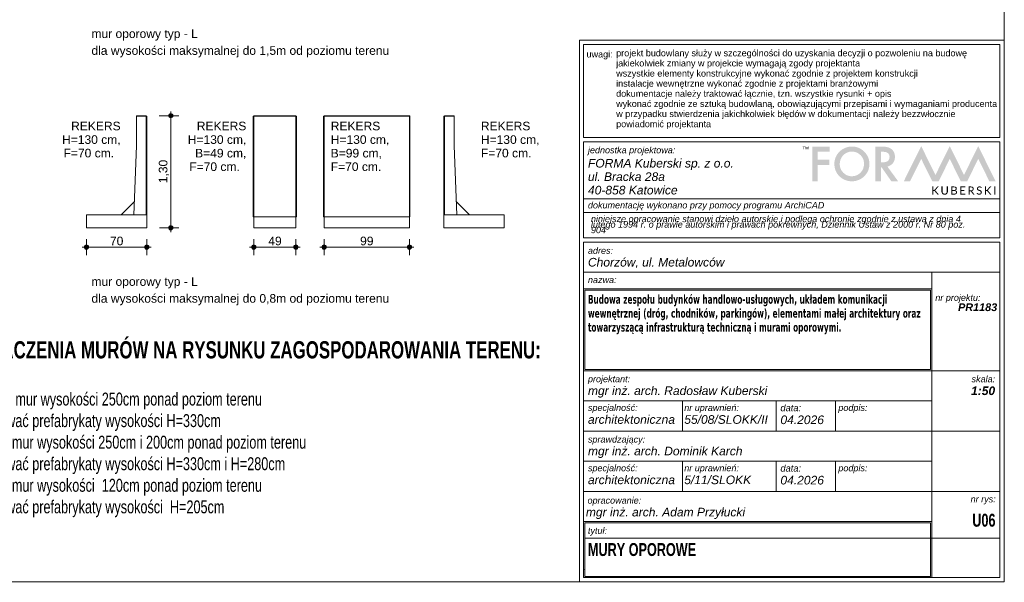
# Model space of a CAD drawing. Header units: centimetres. Extents: x 2.6 to 41.4, y 0.6 to 29.1.
# Tile 2 of 3: x 18.6 to 41.4, y 0.6 to 13.7. Entities that reach past the tile are written whole.
import ezdxf
from ezdxf.xclip import XClip

# ---------------------------------------------------------------- set-up
doc = ezdxf.new("R2010")
doc.units = ezdxf.units.CM
doc.header["$MEASUREMENT"] = 0
doc.header["$XCLIPFRAME"] = 0
doc.linetypes.add('przerywana 4', pattern=[15, 12, -3])
for name, color, linetype, lineweight in [('0_Nr_pióra__1', 7, 'Continuous', 13), ('0_Nr_pióra__141', 7, 'Continuous', 25), ('0_Nr_pióra__203', 8, 'Continuous', 13), ('2D-02_MURY OPOROWE_1_0_Nr_pióra__1', 7, 'Continuous', 13)]:
    doc.layers.add(name, color=color, linetype=linetype, lineweight=lineweight)
doc.layers.add('2D-02_MURY OPOROWE_1_0', color=7, linetype='Continuous')
doc.layers.add('FORMA - Arch 01 - 820-G Rysunki Obrazki', color=7, linetype='Continuous')
doc.styles.add('STYL_AUTOMATYCZNY_1', font='arial.ttf')
doc.styles.add('STYL_AUTOMATYCZNY_2', font='arial.ttf')
doc.styles.add('STYL_AUTOMATYCZNY_4', font='arial.ttf', dxfattribs={"width": 0.7})
doc.styles.add('STYL_AUTOMATYCZNY_5', font='tahoma.ttf', dxfattribs={"width": 0.7})
doc.styles.add('STYL_AUTOMATYCZNY_6', font='arial.ttf')
doc.styles.add('STYL_AUTOMATYCZNY_7', font='arial.ttf', dxfattribs={"width": 0.7})

# ---------------------------------------------------------------- blocks, each defined once
blk = doc.blocks.new('*X2')
at = {"layer": '0_Nr_pióra__203', "color": 8, "linetype": 'Continuous', "lineweight": 13, "ltscale": 10}
for p, q in [((31.639, 0.93), (31.669, 0.938)), ((31.669, 0.938), (31.639, 0.93)), ((35.262, 0.779), (35.374, 0.749)), ((35.262, 0.779), (35.374, 0.749))]:
    blk.add_line(p, q, dxfattribs=at)
blk = doc.blocks.new('Wypełnienie_1', base_point=(0, 0))
at = {"layer": '0_Nr_pióra__203', "color": 8, "linetype": 'Continuous', "lineweight": 13, "ltscale": 10}
blk.add_blockref('*X2', (0, 0), dxfattribs=at)
blk = doc.blocks.new('Rysunek_1_1', base_point=(20.459, 1.896))
at = {"layer": '2D-02_MURY OPOROWE_1_0', "linetype": 'Continuous', "lineweight": 0, "true_color": 0x000000}
for points in [[(22.008, 11.466), (22.012, 11.447), (22.023, 11.43), (22.039, 11.419), (22.058, 11.416), (22.077, 11.419), (22.093, 11.43), (22.104, 11.447), (22.108, 11.466), (22.104, 11.485), (22.093, 11.501), (22.077, 11.512), (22.058, 11.516), (22.039, 11.512), (22.023, 11.501), (22.012, 11.485)], [(22.008, 8.866), (22.012, 8.847), (22.023, 8.83), (22.039, 8.819), (22.058, 8.816), (22.077, 8.819), (22.093, 8.83), (22.104, 8.847), (22.108, 8.866), (22.104, 8.885), (22.093, 8.901), (22.077, 8.912), (22.058, 8.916), (22.039, 8.912), (22.023, 8.901), (22.012, 8.885)], [(20.051, 8.416), (20.055, 8.397), (20.066, 8.381), (20.082, 8.37), (20.101, 8.366), (20.12, 8.37), (20.136, 8.381), (20.147, 8.397), (20.151, 8.416), (20.147, 8.435), (20.136, 8.451), (20.12, 8.462), (20.101, 8.466), (20.082, 8.462), (20.066, 8.451), (20.055, 8.435)], [(21.451, 8.416), (21.455, 8.397), (21.466, 8.381), (21.482, 8.37), (21.501, 8.366), (21.52, 8.37), (21.536, 8.381), (21.547, 8.397), (21.551, 8.416), (21.547, 8.435), (21.536, 8.451), (21.52, 8.462), (21.501, 8.466), (21.482, 8.462), (21.466, 8.451), (21.455, 8.435)], [(23.934, 8.416), (23.937, 8.397), (23.948, 8.381), (23.964, 8.37), (23.984, 8.366), (24.003, 8.37), (24.019, 8.381), (24.03, 8.397), (24.034, 8.416), (24.03, 8.435), (24.019, 8.451), (24.003, 8.462), (23.984, 8.466), (23.964, 8.462), (23.948, 8.451), (23.937, 8.435)], [(24.914, 8.416), (24.917, 8.397), (24.928, 8.381), (24.944, 8.37), (24.964, 8.366), (24.983, 8.37), (24.999, 8.381), (25.01, 8.397), (25.014, 8.416), (25.01, 8.435), (24.999, 8.451), (24.983, 8.462), (24.964, 8.466), (24.944, 8.462), (24.928, 8.451), (24.917, 8.435)], [(25.565, 8.416), (25.569, 8.397), (25.58, 8.381), (25.596, 8.37), (25.615, 8.366), (25.634, 8.37), (25.65, 8.381), (25.661, 8.397), (25.665, 8.416), (25.661, 8.435), (25.65, 8.451), (25.634, 8.462), (25.615, 8.466), (25.596, 8.462), (25.58, 8.451), (25.569, 8.435)], [(27.545, 8.416), (27.549, 8.397), (27.56, 8.381), (27.576, 8.37), (27.595, 8.366), (27.614, 8.37), (27.63, 8.381), (27.641, 8.397), (27.645, 8.416), (27.641, 8.435), (27.63, 8.451), (27.614, 8.462), (27.595, 8.466), (27.576, 8.462), (27.56, 8.451), (27.549, 8.435)]]:
    blk.add_hatch(color=18, dxfattribs=at).paths.add_polyline_path(points)
at = {"layer": '2D-02_MURY OPOROWE_1_0_Nr_pióra__1', "color": 7, "linetype": 'Continuous', "lineweight": 13, "ltscale": 10}
for p, q in [((21.261, 11.456), (21.271, 11.466)), ((21.491, 11.456), (21.261, 11.456)), ((21.261, 11.456), (21.261, 10.766)), ((21.491, 11.466), (21.271, 11.466)), ((21.501, 11.456), (21.491, 11.466)), ((21.496, 11.461), (21.491, 11.456)), ((21.491, 9.166), (21.491, 11.456)), ((21.501, 8.866), (21.501, 11.456)), ((22.008, 11.466), (21.791, 11.466)), ((22.058, 11.516), (22.058, 11.566)), ((22.246, 11.466), (22.108, 11.466)), ((23.974, 11.456), (23.984, 11.466)), ((23.974, 11.456), (23.974, 9.116)), ((23.979, 11.461), (23.984, 11.456)), ((24.964, 11.466), (23.984, 11.466)), ((23.984, 11.456), (23.984, 8.866)), ((24.964, 11.456), (23.984, 11.456)), ((24.964, 11.466), (24.974, 11.456)), ((24.964, 11.456), (24.969, 11.461)), ((24.964, 8.866), (24.964, 11.456)), ((24.974, 9.116), (24.974, 11.456)), ((25.605, 11.456), (25.615, 11.466)), ((25.605, 11.456), (25.605, 9.116)), ((25.61, 11.461), (25.615, 11.456)), ((27.595, 11.466), (25.615, 11.466)), ((27.595, 11.456), (25.615, 11.456)), ((25.615, 11.456), (25.615, 8.866)), ((27.605, 11.456), (27.595, 11.466)), ((27.595, 11.456), (27.6, 11.461)), ((27.595, 8.866), (27.595, 11.456)), ((27.605, 9.116), (27.605, 11.456)), ((28.398, 11.456), (28.408, 11.466)), ((28.398, 8.866), (28.398, 11.456)), ((28.403, 11.461), (28.408, 11.456)), ((28.408, 11.466), (28.628, 11.466)), ((28.408, 11.456), (28.638, 11.456)), ((28.408, 9.166), (28.408, 11.456)), ((28.638, 11.456), (28.628, 11.466)), ((28.638, 11.456), (28.638, 10.766)), ((22.058, 8.916), (22.058, 11.416)), ((21.201, 9.166), (21.261, 10.766)), ((28.698, 9.166), (28.638, 10.766)), ((20.908, 9.167), (21.208, 9.467)), ((28.991, 9.167), (28.691, 9.467)), ((20.101, 8.866), (20.101, 9.166)), ((20.101, 9.166), (21.501, 9.166)), ((29.798, 9.166), (28.398, 9.166)), ((29.798, 8.866), (29.798, 9.166)), ((23.974, 9.116), (23.984, 9.116)), ((24.974, 9.116), (24.964, 9.116)), ((25.605, 9.116), (25.615, 9.116)), ((27.595, 9.116), (27.605, 9.116)), ((21.271, 8.866), (20.101, 8.866)), ((21.271, 8.866), (21.501, 8.866)), ((22.008, 8.866), (21.801, 8.866)), ((22.058, 8.766), (22.058, 8.816)), ((22.246, 8.866), (22.108, 8.866)), ((23.984, 8.866), (24.964, 8.866)), ((25.615, 8.866), (27.595, 8.866)), ((28.628, 8.866), (28.398, 8.866)), ((28.628, 8.866), (29.798, 8.866)), ((20.101, 8.466), (20.101, 8.604)), ((21.501, 8.466), (21.501, 8.604)), ((23.984, 8.466), (23.984, 8.604)), ((24.964, 8.466), (24.964, 8.604)), ((25.615, 8.466), (25.615, 8.604)), ((27.595, 8.466), (27.595, 8.604)), ((20.001, 8.416), (20.051, 8.416)), ((20.101, 8.229), (20.101, 8.366)), ((20.151, 8.416), (21.451, 8.416)), ((21.501, 8.229), (21.501, 8.366)), ((21.551, 8.416), (21.601, 8.416)), ((23.884, 8.416), (23.934, 8.416)), ((23.984, 8.229), (23.984, 8.366)), ((24.034, 8.416), (24.914, 8.416)), ((24.964, 8.229), (24.964, 8.366)), ((25.014, 8.416), (25.064, 8.416)), ((25.515, 8.416), (25.565, 8.416)), ((25.615, 8.229), (25.615, 8.366)), ((25.665, 8.416), (27.545, 8.416)), ((27.595, 8.229), (27.595, 8.366)), ((27.645, 8.416), (27.695, 8.416))]:
    blk.add_line(p, q, dxfattribs=at)
at = {"layer": '2D-02_MURY OPOROWE_1_0_Nr_pióra__1', "color": 7, "linetype": 'przerywana 4', "lineweight": 13, "ltscale": 10}
for p, q in [((23.984, 9.116), (24.964, 9.116)), ((25.615, 9.116), (27.595, 9.116))]:
    blk.add_line(p, q, dxfattribs=at)
at = {"layer": '2D-02_MURY OPOROWE_1_0_Nr_pióra__1', "color": 7, "linetype": 'Continuous', "lineweight": 13, "ltscale": 10}
for centre in [(22.058, 11.466), (22.058, 8.866), (20.101, 8.416), (21.501, 8.416), (23.984, 8.416), (24.964, 8.416), (25.615, 8.416), (27.595, 8.416)]:
    blk.add_circle(centre, 0.05, dxfattribs=at)
at = {"layer": '2D-02_MURY OPOROWE_1_0_Nr_pióra__1', "color": 7, "linetype": 'Continuous', "lineweight": 13, "char_height": 0.2, "attachment_point": 1, "line_spacing_factor": 1.171973, "style": 'STYL_AUTOMATYCZNY_2'}
for s, insert in [('\\A1;{\\pql;\\fArial|b0|i0|c238|p0;\\W1.000000;mur oporowy typ - L\\P\\pql;\\fArial|b0|i0|c238|p0;\\W1.000000;dla wysokości maksymalnej do 1,5m od poziomu terenu }', (20.218, 13.468)), ('\\A1;{\\pql;\\fArial|b0|i0|c238|p0;\\W1.000000;mur oporowy typ - L\\P\\pql;\\fArial|b0|i0|c238|p0;\\W1.000000;dla wysokości maksymalnej do 0,8m od poziomu terenu }', (20.218, 7.718))]:
    blk.add_mtext(s, dxfattribs=dict(at, insert=insert))
at = {"layer": '2D-02_MURY OPOROWE_1_0_Nr_pióra__1', "color": 7, "linetype": 'Continuous', "lineweight": 13, "char_height": 0.2, "style": 'STYL_AUTOMATYCZNY_2'}
for s, insert, attachment_point in [('\\A1;{\\pqr;\\fArial|b0|i0|c238|p0;\\W1.000000;REKERS}', (20.895, 11.123), 9), ('\\A1;{\\pqr;\\fArial|b0|i0|c238|p0;\\W1.000000;REKERS}', (23.812, 11.123), 9), ('\\A1;{\\pql;\\fArial|b0|i0|c238|p0;\\W1.000000;REKERS}', (25.771, 11.123), 7), ('\\A1;{\\pql;\\fArial|b0|i0|c238|p0;\\W1.000000;REKERS}', (29.254, 11.123), 7), ('\\A1;{\\pqr;\\fArial|b0|i0|c238|p0;\\W1.000000;H=130 cm,  }', (20.895, 10.774), 9), ('\\A1;{\\pqr;\\fArial|b0|i0|c238|p0;\\W1.000000;H=130 cm,  }', (23.812, 10.774), 9), ('\\A1;{\\pql;\\fArial|b0|i0|c238|p0;\\W1.000000;H=130 cm,  }', (25.771, 10.774), 7), ('\\A1;{\\pql;\\fArial|b0|i0|c238|p0;\\W1.000000;H=130 cm,  }', (29.255, 10.774), 7), ('\\A1;{\\pqr;\\fArial|b0|i0|c238|p0;\\W1.000000;F=70 cm.}', (20.743, 10.495), 9), ('\\A1;{\\pqr;\\fArial|b0|i0|c238|p0;\\W1.000000;B=49 cm,}', (23.812, 10.459), 9), ('\\A1;{\\pql;\\fArial|b0|i0|c238|p0;\\W1.000000;B=99 cm,}', (25.77, 10.459), 7), ('\\A1;{\\pql;\\fArial|b0|i0|c238|p0;\\W1.000000;F=70 cm.}', (29.255, 10.495), 7), ('\\A1;{\\pqr;\\fArial|b0|i0|c238|p0;\\W1.000000;F=70 cm.}', (23.661, 10.18), 9), ('\\A1;{\\pql;\\fArial|b0|i0|c238|p0;\\W1.000000;F=70 cm.}', (25.771, 10.18), 7)]:
    blk.add_mtext(s, dxfattribs=dict(at, insert=insert, attachment_point=attachment_point))
at = {"layer": '2D-02_MURY OPOROWE_1_0_Nr_pióra__1', "color": 7, "linetype": 'Continuous', "lineweight": 13, "insert": (22.018, 9.899), "char_height": 0.2, "width": 0.53384, "attachment_point": 7, "rotation": 90, "style": 'STYL_AUTOMATYCZNY_6'}
blk.add_mtext('\\A1;{\\pql;\\fArial|b0|i0|c238|p0;\\W1.000000;1,30}', dxfattribs=at)
at = {"layer": '2D-02_MURY OPOROWE_1_0_Nr_pióra__1', "color": 7, "linetype": 'Continuous', "lineweight": 13, "char_height": 0.2, "width": 0.30509, "attachment_point": 7, "style": 'STYL_AUTOMATYCZNY_6'}
for s, insert in [('\\A1;{\\pql;\\fArial|b0|i0|c238|p0;\\W1.000000;70}', (20.648, 8.456)), ('\\A1;{\\pql;\\fArial|b0|i0|c238|p0;\\W1.000000;49}', (24.321, 8.456)), ('\\A1;{\\pql;\\fArial|b0|i0|c238|p0;\\W1.000000;99}', (26.452, 8.456))]:
    blk.add_mtext(s, dxfattribs=dict(at, insert=insert))

msp = doc.modelspace()

# ---------------------------------------------------------------- hatches: boundary and pattern name
at = {"layer": '0_Nr_pióra__203', "linetype": 'Continuous', "lineweight": 13, "ltscale": 10}
for points in [[(36.725, 10.742), (36.745, 10.742), (36.745, 10.685), (36.754, 10.685), (36.754, 10.742), (36.774, 10.742), (36.774, 10.75), (36.725, 10.75)], [(36.847, 10.75), (36.821, 10.699), (36.795, 10.75), (36.785, 10.75), (36.784, 10.75), (36.784, 10.685), (36.793, 10.685), (36.793, 10.734), (36.818, 10.685), (36.824, 10.685), (36.849, 10.734), (36.849, 10.685), (36.858, 10.685), (36.858, 10.75), (36.857, 10.75)], [(36.943, 9.943), (37.071, 9.943), (37.071, 10.323), (37.34, 10.323), (37.34, 10.445), (37.071, 10.445), (37.071, 10.629), (37.349, 10.629), (37.349, 10.75), (36.943, 10.75)], [(41.054, 9.943), (41.2, 9.943), (40.795, 10.757), (40.465, 10.092), (40.134, 10.757), (39.803, 10.092), (39.472, 10.757), (39.067, 9.943), (39.213, 9.943), (39.472, 10.463), (39.729, 9.943), (39.877, 9.943), (40.134, 10.463), (40.391, 9.943), (40.538, 9.943), (40.795, 10.463)], [(40.865, 9.725, 0.073727), (40.851, 9.734, 0.022661), (40.834, 9.741, 0.001624), (40.818, 9.746, -0.050407), (40.803, 9.753, -0.101834), (40.793, 9.761, -0.162278), (40.789, 9.774, -0.101437), (40.791, 9.786, -0.111835), (40.798, 9.795, -0.09946), (40.809, 9.801, -0.084842), (40.824, 9.804, -0.084164), (40.839, 9.801, -0.049138), (40.85, 9.797, -0.028511), (40.858, 9.792, 0.060544), (40.861, 9.79, 0.101364), (40.863, 9.789, 0.157827), (40.866, 9.79, 0.094065), (40.869, 9.793), (40.875, 9.805, 0.102182), (40.852, 9.82, 0.091901), (40.824, 9.825, 0.095508), (40.799, 9.821, 0.099072), (40.781, 9.809, 0.100643), (40.769, 9.792, 0.098216), (40.766, 9.773, 0.106855), (40.769, 9.752, 0.103303), (40.78, 9.738, 0.080186), (40.794, 9.729, 0.026095), (40.81, 9.723, 0.000684), (40.823, 9.719, -0.000078), (40.827, 9.717, -0.05641), (40.841, 9.711, -0.106173), (40.851, 9.702, -0.155185), (40.855, 9.688, -0.099216), (40.853, 9.674, -0.109038), (40.845, 9.663, -0.101102), (40.833, 9.656, -0.085027), (40.817, 9.654, -0.09381), (40.799, 9.657, -0.053931), (40.786, 9.663, -0.02637), (40.777, 9.67, 0.066002), (40.774, 9.672, 0.109042), (40.771, 9.673, 0.145236), (40.767, 9.672, 0.093388), (40.765, 9.669), (40.757, 9.657, 0.099895), (40.783, 9.639, 0.104143), (40.816, 9.633, 0.093688), (40.843, 9.637, 0.102478), (40.863, 9.65, 0.105197), (40.875, 9.669, 0.093172), (40.879, 9.692, 0.112896), (40.875, 9.712, 0.102355)], [(39.8, 9.73, 0.101303), (39.794, 9.733, 0.066881), (39.799, 9.737, 0.0278), (39.804, 9.742), (39.876, 9.823), (39.854, 9.823, 0.118054), (39.847, 9.821, 0.093914), (39.841, 9.817), (39.779, 9.746, -0.115366), (39.773, 9.742, -0.100772), (39.765, 9.74), (39.756, 9.74), (39.756, 9.823), (39.73, 9.823), (39.73, 9.635), (39.756, 9.635), (39.756, 9.721), (39.767, 9.721, -0.037332), (39.773, 9.72, -0.076011), (39.776, 9.719, -0.068662), (39.779, 9.717, -0.026024), (39.782, 9.715), (39.847, 9.64, 0.010327), (39.849, 9.638, 0.075113), (39.851, 9.636, 0.060716), (39.854, 9.635, 0.056452), (39.858, 9.635), (39.88, 9.635), (39.806, 9.724, 0.039062)], [(40.066, 9.709, -0.082384), (40.062, 9.687, -0.103145), (40.053, 9.67, -0.110054), (40.037, 9.659, -0.102262), (40.016, 9.655, -0.102407), (39.995, 9.659, -0.1085), (39.98, 9.67, -0.101976), (39.97, 9.687, -0.081853), (39.967, 9.709), (39.967, 9.823), (39.941, 9.823), (39.941, 9.709, 0.089428), (39.947, 9.678, 0.101913), (39.961, 9.654, 0.10451), (39.985, 9.638, 0.098661), (40.016, 9.633, 0.098661), (40.047, 9.638, 0.104812), (40.071, 9.654, 0.100774), (40.086, 9.678, 0.08906), (40.091, 9.709), (40.091, 9.823), (40.066, 9.823)], [(40.378, 9.635), (40.494, 9.635), (40.494, 9.656), (40.403, 9.656), (40.403, 9.72), (40.476, 9.72), (40.476, 9.74), (40.403, 9.74), (40.403, 9.802), (40.494, 9.802), (40.494, 9.823), (40.378, 9.823)], [(41.02, 9.73, 0.09921), (41.014, 9.733, 0.066881), (41.019, 9.737, 0.0278), (41.024, 9.742), (41.096, 9.823), (41.074, 9.823, 0.118053), (41.068, 9.821, 0.094786), (41.062, 9.817), (40.999, 9.746, -0.114652), (40.994, 9.742, -0.100772), (40.986, 9.74), (40.976, 9.74), (40.976, 9.823), (40.951, 9.823), (40.951, 9.635), (40.976, 9.635), (40.976, 9.721), (40.988, 9.721, -0.037332), (40.993, 9.72, -0.076011), (40.997, 9.719, -0.068662), (41, 9.717, -0.028014), (41.003, 9.715), (41.067, 9.64, 0.010327), (41.07, 9.638, 0.075113), (41.072, 9.636, 0.059947), (41.075, 9.635, 0.055724), (41.079, 9.635), (41.101, 9.635), (41.026, 9.724, 0.03707)], [(41.168, 9.635), (41.194, 9.635), (41.194, 9.823), (41.168, 9.823)]]:
    msp.add_hatch(color=8, dxfattribs=at).paths.add_polyline_path(points)
h = msp.add_hatch(color=8, dxfattribs=at)
h.paths.add_polyline_path([(37.487, 10.502, 0.101189), (37.457, 10.35, 0.048549), (37.465, 10.261, 0.054522), (37.49, 10.181, 0.11056), (37.589, 10.047, 0.087247), (37.717, 9.969, 0.092204), (37.86, 9.943, 0.09624), (38.017, 9.973, 0.097608), (38.15, 10.06, 0.10018), (38.24, 10.19, 0.100025), (38.27, 10.345, 0.099314), (38.24, 10.5, 0.098236), (38.151, 10.631, 0.097934), (38.02, 10.72, 0.099073), (37.866, 10.75, 0.097375), (37.71, 10.72, 0.09746), (37.577, 10.632, 0.098478)])
h.paths.add_polyline_path([(37.603, 10.233, -0.097227), (37.582, 10.348, -0.198912), (37.664, 10.55, -0.200494), (37.864, 10.633, -0.20202), (38.064, 10.55, -0.100382), (38.125, 10.458, -0.095057), (38.145, 10.346, -0.196581), (38.063, 10.142, -0.199682), (37.861, 10.06, -0.099264), (37.757, 10.08, -0.093215), (37.667, 10.141, -0.104964)], flags=0)
h = msp.add_hatch(color=8, dxfattribs=at)
h.paths.add_polyline_path([(38.407, 10.75), (38.407, 9.943), (38.535, 9.943), (38.535, 10.27), (38.551, 10.27), (38.778, 9.945), (38.779, 9.943), (38.937, 9.943), (38.688, 10.285, 0.167582), (38.813, 10.363, 0.087872), (38.85, 10.431, 0.080664), (38.862, 10.512, 0.104867), (38.843, 10.611, 0.11202), (38.783, 10.689, 0.063058), (38.742, 10.716, 0.048634), (38.69, 10.735, 0.036432), (38.626, 10.746, 0.027487), (38.552, 10.75)])
h.paths.add_polyline_path([(38.57, 10.383), (38.535, 10.383), (38.535, 10.629), (38.574, 10.629, -0.058921), (38.646, 10.621, -0.09908), (38.697, 10.599, -0.130025), (38.727, 10.562, -0.106185), (38.737, 10.51, -0.102519), (38.727, 10.454, -0.12895), (38.696, 10.414, -0.101538), (38.643, 10.391, -0.061179)], flags=0)
h = msp.add_hatch(color=8, dxfattribs=at)
h.paths.add_polyline_path([(40.171, 9.823), (40.171, 9.635), (40.238, 9.635, 0.076324), (40.266, 9.639, 0.098494), (40.287, 9.65, 0.113318), (40.299, 9.667, 0.105985), (40.304, 9.688, 0.195804), (40.293, 9.717, 0.087933), (40.28, 9.726, 0.062584), (40.262, 9.731, 0.070957), (40.278, 9.739, 0.080044), (40.289, 9.748, 0.087571), (40.295, 9.76, 0.081156), (40.298, 9.774, 0.100333), (40.294, 9.794, 0.128299), (40.282, 9.81, 0.099424), (40.261, 9.819, 0.065877), (40.231, 9.823)])
h.paths.add_polyline_path([(40.238, 9.655), (40.197, 9.655), (40.197, 9.72), (40.237, 9.72, -0.066519), (40.256, 9.718, -0.106047), (40.269, 9.712, -0.224918), (40.279, 9.689, -0.089729), (40.276, 9.675, -0.117356), (40.269, 9.664, -0.105036), (40.256, 9.657, -0.078365)], flags=0)
h.paths.add_polyline_path([(40.197, 9.803), (40.231, 9.803, -0.061255), (40.25, 9.801, -0.103729), (40.262, 9.795, -0.131108), (40.27, 9.785, -0.097461), (40.272, 9.771, -0.099436), (40.27, 9.758, -0.125005), (40.262, 9.747, -0.099059), (40.249, 9.741, -0.073467), (40.23, 9.739), (40.197, 9.739)], flags=0)
h = msp.add_hatch(color=8, dxfattribs=at)
h.paths.add_polyline_path([(40.57, 9.823), (40.57, 9.635), (40.595, 9.635), (40.595, 9.713), (40.614, 9.713, -0.043282), (40.619, 9.713, -0.077896), (40.622, 9.712, -0.11954), (40.627, 9.707), (40.676, 9.64, 0.261928), (40.686, 9.635), (40.708, 9.635), (40.654, 9.709, 0.108571), (40.645, 9.717, 0.072255), (40.665, 9.725, 0.085745), (40.679, 9.737, 0.091875), (40.688, 9.752, 0.087414), (40.692, 9.771, 0.100395), (40.687, 9.792, 0.1244), (40.675, 9.809, 0.102483), (40.654, 9.819, 0.06791), (40.623, 9.823)])
h.paths.add_polyline_path([(40.595, 9.803), (40.623, 9.803, -0.063388), (40.642, 9.801, -0.101064), (40.656, 9.794, -0.232745), (40.667, 9.769, -0.100843), (40.664, 9.754, -0.11569), (40.655, 9.742, -0.10152), (40.641, 9.734, -0.076882), (40.622, 9.732), (40.595, 9.732)], flags=0)

# ---------------------------------------------------------------- linework, layer by layer
at = {"layer": '0_Nr_pióra__1', "color": 7, "linetype": 'Continuous', "lineweight": 13, "ltscale": 10}
for p, q in [((41.4, 0.649), (41.4, 29.149)), ((31.539, 13.215), (31.539, 0.641)), ((41.4, 13.215), (31.539, 13.215)), ((31.639, 10.96), (31.639, 13.115)), ((41.3, 13.115), (31.639, 13.115)), ((41.3, 13.115), (41.3, 10.96)), ((41.4, 0.649), (41.4, 13.215)), ((41.3, 10.96), (31.639, 10.96)), ((41.3, 10.857), (31.639, 10.857)), ((31.639, 10.857), (31.639, 8.635)), ((41.3, 10.857), (41.3, 8.635)), ((41.3, 9.535), (31.639, 9.535)), ((41.3, 9.535), (31.639, 9.535)), ((41.3, 9.218), (31.639, 9.218)), ((39.69, 9.218), (31.639, 9.218)), ((41.3, 8.635), (31.639, 8.635)), ((31.639, 8.532), (31.639, 2.049)), ((41.3, 8.532), (31.639, 8.532)), ((41.3, 8.532), (41.3, 2.049)), ((41.3, 7.832), (31.639, 7.832)), ((41.3, 7.832), (31.639, 7.832)), ((39.719, 7.832), (39.719, 2.049)), ((39.719, 7.446), (31.639, 7.446)), ((31.669, 7.416), (31.669, 5.579)), ((39.689, 7.416), (31.669, 7.416)), ((39.689, 5.579), (39.689, 7.416)), ((39.719, 5.549), (31.639, 5.549)), ((31.669, 5.579), (39.689, 5.579)), ((39.719, 5.549), (41.3, 5.549)), ((39.719, 4.849), (31.639, 4.849)), ((33.931, 4.849), (33.931, 4.149)), ((36.108, 4.849), (36.108, 4.149)), ((37.48, 4.849), (37.48, 4.149)), ((39.719, 4.149), (31.639, 4.149)), ((39.719, 4.149), (31.639, 4.149)), ((31.639, 4.149), (31.639, 2.049)), ((41.3, 4.149), (39.719, 4.149)), ((39.719, 4.149), (39.719, 2.049)), ((39.719, 3.449), (31.639, 3.449)), ((33.931, 3.449), (33.931, 2.749)), ((36.108, 3.449), (36.108, 2.749)), ((37.48, 3.449), (37.48, 2.749)), ((39.719, 2.749), (31.639, 2.749)), ((41.3, 2.749), (39.719, 2.749)), ((31.639, 2.049), (31.639, 0.749)), ((39.719, 2.049), (31.639, 2.049)), ((39.719, 2.049), (31.639, 2.049)), ((39.719, 2.049), (31.639, 2.049)), ((31.669, 2.019), (31.669, 0.779)), ((39.689, 2.019), (31.669, 2.019)), ((39.689, 0.779), (39.689, 2.019)), ((39.719, 2.049), (39.719, 0.749)), ((41.3, 2.049), (41.3, 0.749)), ((41.3, 1.663), (31.669, 1.663)), ((41.3, 0.749), (31.639, 0.749)), ((31.669, 0.779), (39.689, 0.779)), ((2.6, 0.649), (41.4, 0.649)), ((31.539, 0.649), (41.4, 0.649)), ((41.4, 0.649), (31.539, 0.649))]:
    msp.add_line(p, q, dxfattribs=at)

# ---------------------------------------------------------------- block references
at = {"layer": '0_Nr_pióra__203', "color": 8, "linetype": 'Continuous', "lineweight": 13, "ltscale": 10}
msp.add_blockref('Wypełnienie_1', (0, 0), dxfattribs=at)
at = {"layer": 'FORMA - Arch 01 - 820-G Rysunki Obrazki', "color": 7, "linetype": 'Continuous', "lineweight": 13, "ltscale": 10}
ref = msp.add_blockref('Rysunek_1_1', (20.459, 1.896), dxfattribs=at)
XClip(ref).set_block_clipping_path([(2.6970884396, 1.0166306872), (41.5, 28.8697921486)])

# ---------------------------------------------------------------- texts
at = {"layer": '0_Nr_pióra__1', "color": 7, "linetype": 'Continuous', "lineweight": 13}
for s, insert, char_height, width, attachment_point, line_spacing_factor, style in [('\\A1;{\\pql;\\fArial|b0|i0|c238|p0;\\W1.000000;projekt budowlany służy w szczególności do uzyskania decyzji o pozwoleniu na budowę\\P\\pql;\\fArial|b0|i0|c238|p0;\\W1.000000;jakiekolwiek zmiany w projekcie wymagają zgody projektanta\\P\\pql;\\fArial|b0|i0|c238|p0;\\W1.000000;wszystkie elementy konstrukcyjne wykonać zgodnie z projektem konstrukcji\\P\\pql;\\fArial|b0|i0|c238|p0;\\W1.000000;instalacje wewnętrzne wykonać zgodnie z projektami branżowymi\\P\\pql;\\fArial|b0|i0|c238|p0;\\W1.000000;dokumentacje należy traktować łącznie, tzn. wszystkie rysunki + opis\\P\\pql;\\fArial|b0|i0|c238|p0;\\W1.000000;wykonać zgodnie ze sztuką budowlaną, obowiązującymi przepisami i wymaganiami producenta\\P\\pql;\\fArial|b0|i0|c238|p0;\\W1.000000;w przypadku stwierdzenia jakichkolwiek błędów w dokumentacji należy bezzwłocznie powiadomić projektanta}', (32.394, 11.153), 0.15, 8.90597, 7, 0.939685, 'STYL_AUTOMATYCZNY_2'), ('\\A1;{\\pql;\\fArial|b0|i1|c238|p0;\\W1.000000;niniejsze opracowanie stanowi dzieło autorskie i podlega ochronie zgodnie z ustawą z dnia 4 lutego 1994 r.\\fArial|b0|i1|c238|p0;\\W1.000000; \\fArial|b0|i1|c238|p0;\\W1.000000;o prawie autorskim i prawach pokrewnych, Dziennik Ustaw z 2000 r. Nr 80 poz. 904}', (31.808, 8.738), 0.15, 9.0529, 7, 0.512247, 'STYL_AUTOMATYCZNY_1'), ('\\A1;{\\pql;\\fTahoma|b1|i0|c238|p0;\\W0.700000;Budowa zespołu budynków handlowo-usługowych, układem komunikacji wewnętrznej (dróg, chodników, parkingów), elementami małej architektury oraz towarzyszącą infrastrukturą techniczną i murami oporowymi.}', (31.739, 7.309), 0.205652, 7.82385, 1, 0.943314, 'STYL_AUTOMATYCZNY_5'), ('\\A1;{\\pqr;\\fArial|b0|i1|c238|p0;\\W1.000000;nr projektu:\\fArial|b1|i1|c238|p0;\\H1.333333x;\\W1.000000;        \\fArial|b1|i1|c238|p0;\\H0.900000x;\\W1.000000;PR1183}', (41.235, 7.32), 0.15, 1.5143, 3, 0.830292, 'STYL_AUTOMATYCZNY_1')]:
    msp.add_mtext(s, dxfattribs=dict(at, insert=insert, char_height=char_height, width=width, attachment_point=attachment_point, line_spacing_factor=line_spacing_factor, style=style))
for s, insert, char_height, attachment_point, style in [('\\A1;{\\pql;\\fArial|b0|i0|c238|p0;\\W1.000000;uwagi:}', (31.706, 12.771), 0.15, 7, 'STYL_AUTOMATYCZNY_2'), ('\\A1;{\\pql;\\fArial|b0|i1|c238|p0;\\W1.000000;jednostka projektowa:}', (31.739, 10.645), 0.15, 4, 'STYL_AUTOMATYCZNY_1'), ('\\A1;{\\pql;\\fArial|b0|i1|c238|p0;\\W1.000000;dokumentację wykonano przy pomocy programu ArchiCAD}', (31.739, 9.269), 0.15, 7, 'STYL_AUTOMATYCZNY_1'), ('\\A1;{\\pql;\\fArial|b0|i1|c238|p0;\\W1.000000;nazwa: }', (31.739, 7.656), 0.15, 4, 'STYL_AUTOMATYCZNY_1'), ('\\A1;{\\pql;\\fArial|b0|i1|c238|p0;\\W1.000000;specjalność:}', (31.739, 4.669), 0.15, 4, 'STYL_AUTOMATYCZNY_1'), ('\\A1;{\\pql;\\fArial|b0|i1|c238|p0;\\W1.000000;nr uprawnień:}', (33.973, 4.669), 0.15, 4, 'STYL_AUTOMATYCZNY_1'), ('\\A1;{\\pql;\\fArial|b0|i1|c238|p0;\\W1.000000;podpis:}', (37.549, 4.669), 0.15, 4, 'STYL_AUTOMATYCZNY_1'), ('\\A1;{\\pql;\\fArial|b0|i1|c238|p0;\\W1.000000;architektoniczna}', (31.739, 4.416), 0.2, 4, 'STYL_AUTOMATYCZNY_1'), ('\\A1;{\\pql;\\fArial|b0|i1|c238|p0;\\W1.000000;55/08/SLOKK/II}', (33.973, 4.416), 0.2, 4, 'STYL_AUTOMATYCZNY_1'), ('\\A1;{\\pql;\\fArial|b0|i1|c238|p0;\\W1.000000;specjalność:}', (31.739, 3.269), 0.15, 4, 'STYL_AUTOMATYCZNY_1'), ('\\A1;{\\pql;\\fArial|b0|i1|c238|p0;\\W1.000000;nr uprawnień:}', (33.973, 3.269), 0.15, 4, 'STYL_AUTOMATYCZNY_1'), ('\\A1;{\\pql;\\fArial|b0|i1|c238|p0;\\W1.000000;podpis:}', (37.549, 3.269), 0.15, 4, 'STYL_AUTOMATYCZNY_1'), ('\\A1;{\\pql;\\fArial|b0|i1|c238|p0;\\W1.000000;architektoniczna}', (31.739, 3.016), 0.2, 4, 'STYL_AUTOMATYCZNY_1'), ('\\A1;{\\pql;\\fArial|b0|i1|c238|p0;\\W1.000000;5/11/SLOKK}', (33.973, 3.016), 0.2, 4, 'STYL_AUTOMATYCZNY_1'), ('\\A1;{\\pql;\\fArial|b0|i1|c238|p0;\\W1.000000;opracowanie:}', (31.729, 2.519), 0.15, 4, 'STYL_AUTOMATYCZNY_1'), ('\\A1;{\\pqr;\\fArial|b0|i1|c238|p0;\\W1.000000;nr rys:}', (41.2, 2.547), 0.15, 6, 'STYL_AUTOMATYCZNY_1'), ('\\A1;{\\pql;\\fArial|b0|i1|c238|p0;\\W1.000000;mgr inż. arch. Adam Przyłucki}', (31.691, 2.239), 0.2, 4, 'STYL_AUTOMATYCZNY_1'), ('\\A1;{\\pqr;\\fArial|b1|i0|c238|p0;\\W0.700000;U06}', (41.195, 1.927), 0.3, 9, 'STYL_AUTOMATYCZNY_4'), ('\\A1;{\\pql;\\fArial|b0|i1|c238|p0;\\W1.000000;tytuł:}', (31.739, 1.818), 0.15, 4, 'STYL_AUTOMATYCZNY_1'), ('\\A1;{\\pql;\\fArial|b1|i0|c238|p0;\\W0.700000;MURY OPOROWE}', (31.739, 1.551), 0.3, 1, 'STYL_AUTOMATYCZNY_4')]:
    msp.add_mtext(s, dxfattribs=dict(at, insert=insert, char_height=char_height, attachment_point=attachment_point, style=style))
at = {"layer": '0_Nr_pióra__1', "color": 7, "linetype": 'Continuous', "lineweight": 13, "style": 'STYL_AUTOMATYCZNY_1'}
for s, insert, char_height, attachment_point, line_spacing_factor in [('\\A1;{\\pql;\\fArial|b0|i1|c238|p0;\\W1.000000;FORMA Kuberski sp. z o.o.\\P\\pql;\\fArial|b0|i1|c238|p0;\\W1.000000;ul. Bracka 28a\\P\\pql;\\fArial|b0|i1|c238|p0;\\W1.000000;40-858 Katowice}', (31.739, 10.463), 0.2, 1, 0.936511), ('\\A1;{\\pql;\\fArial|b0|i1|c238|p0;\\W1.000000;adres:\\P\\pql;\\fArial|b0|i1|c238|p0;\\H1.333333x;\\W1.000000;Chorzów, ul. Metalowców}', (31.739, 8.17), 0.15, 4, 0.977582), ('\\A1;{\\pql;\\fArial|b0|i1|c238|p0;\\W1.000000;projektant:\\P\\pql;\\fArial|b0|i1|c238|p0;\\H1.333333x;\\W1.000000;mgr inż. arch.\\fArial|b0|i1|c238|p0;\\W1.000000; \\fArial|b0|i1|c238|p0;\\W1.000000;Radosław\\fArial|b0|i1|c238|p0;\\W1.000000; \\fArial|b0|i1|c238|p0;\\W1.000000;Kuberski}', (31.739, 5.179), 0.15, 4, 0.987578), ('\\A1;{\\pqr;\\fArial|b0|i1|c238|p0;\\W1.000000;skala:\\P\\pqr;\\fArial|b1|i1|c238|p0;\\H1.333333x;\\W1.000000;1:50}', (41.187, 5.431), 0.15, 3, 0.986361), ('\\A1;{\\pql;\\fArial|b0|i1|c238|p0;\\W1.000000;data:\\P\\pql;\\fArial|b0|i1|c238|p0;\\H1.295714x;\\W1.000000;04.2026}', (36.205, 4.764), 0.15436, 1, 0.983795), ('\\A1;{\\pql;\\fArial|b0|i1|c238|p0;\\W1.000000;sprawdzający\\fArial|b0|i1|c238|p0;\\W1.000000;:\\P\\pql;\\fArial|b0|i1|c238|p0;\\H1.333333x;\\W1.000000;mgr inż. arch.\\fArial|b0|i1|c238|p0;\\W1.000000; \\fArial|b0|i1|c238|p0;\\W1.000000;Dominik\\fArial|b0|i1|c238|p0;\\W1.000000; \\fArial|b0|i1|c238|p0;\\W1.000000;Karch}', (31.739, 3.779), 0.15, 4, 0.987578), ('\\A1;{\\pql;\\fArial|b0|i1|c238|p0;\\W1.000000;data:\\P\\pql;\\fArial|b0|i1|c238|p0;\\H1.295714x;\\W1.000000;04.2026}', (36.205, 3.364), 0.15436, 1, 0.983795)]:
    msp.add_mtext(s, dxfattribs=dict(at, insert=insert, char_height=char_height, attachment_point=attachment_point, line_spacing_factor=line_spacing_factor))
at = {"layer": '0_Nr_pióra__141', "color": 7, "linetype": 'Continuous', "lineweight": 25, "attachment_point": 4}
for s, insert, char_height, style in [('\\A1;{\\pql;\\fArial|b1|i0|c238|p0;\\W0.700000;OZNACZENIA MURÓW NA RYSUNKU ZAGOSPODAROWANIA TERENU:}', (17.304, 6.031), 0.4, 'STYL_AUTOMATYCZNY_4'), ('\\A1;{\\pql;\\fArial|b0|i0|c238|p0;\\W0.700000;M01  - mur wysokości 250cm ponad poziom terenu\\P\\pql;\\fArial|b0|i0|c238|p0;\\W0.700000;stosować prefabrykaty wysokości H=330cm\\P\\pql;\\fArial|b0|i0|c238|p0;\\W0.700000;M02 - mur wysokości 250cm i 200cm ponad poziom terenu\\P\\pql;\\fArial|b0|i0|c238|p0;\\W0.700000;stosować prefabrykaty wysokości H=330cm i H=280cm\\P\\pql;\\fArial|b0|i0|c238|p0;\\W0.700000;M03 - \\fArial|b0|i0|c238|p0;\\W0.700000;mur wysokości  120cm ponad poziom terenu\\P\\pql;\\fArial|b0|i0|c238|p0;\\W0.700000;stosować prefabrykaty wysokości  H=205cm\\P\\pql;\\fArial|b0|i0|c238|p0;\\W0.700000;}', (17.54, 3.596), 0.3, 'STYL_AUTOMATYCZNY_7')]:
    msp.add_mtext(s, dxfattribs=dict(at, insert=insert, char_height=char_height, style=style))

doc.saveas('drawing.dxf')
